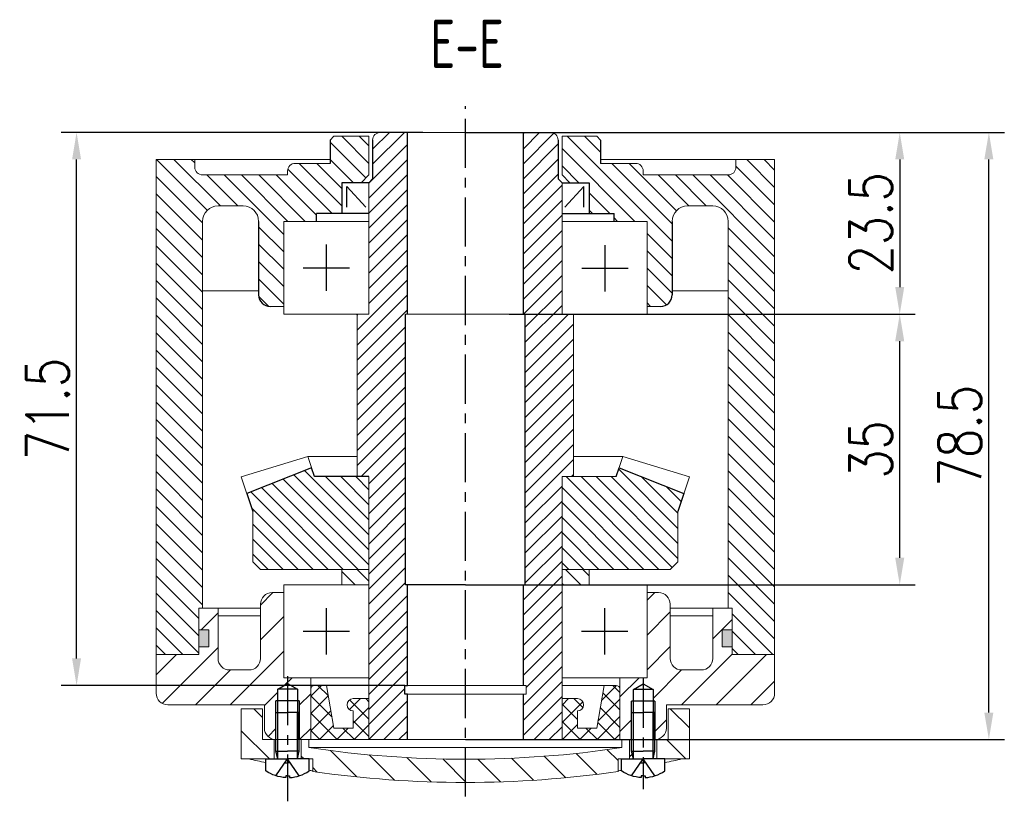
# Model space of a CAD drawing. Header units: inches. Extents: x -753 to 5070, y -3075 to 1581.
# Tile 47 of 178: x 2173 to 2301, y 198 to 299. Entities that reach past the tile are written whole.
import ezdxf

# ---------------------------------------------------------------- set-up
doc = ezdxf.new("R2010")
doc.units = ezdxf.units.IN
doc.header["$LTSCALE"] = 10
doc.header["$MEASUREMENT"] = 0
doc.linetypes.add('CENTER', pattern=[10.16, 6.35, -1.27, 1.27, -1.27])
doc.linetypes.add('HIDDEN', pattern=[1.905, 1.27, -0.635])
for name, color, linetype in [('1轮廓实线层', 7, 'Continuous'), ('2细线层', 4, 'Continuous'), ('3中心线层', 1, 'CENTER'), ('4虚线层', 6, 'HIDDEN'), ('5剖面线层', 2, 'Continuous'), ('6文字层', 3, 'Continuous'), ('7标注层', 4, 'Continuous')]:
    doc.layers.add(name, color=color, linetype=linetype)
doc.styles.add('PC_TEXTSTYLE', font='isocp.shx', dxfattribs={"width": 0.8, "bigfont": 'HZFS.SHX'})
doc.styles.add('TH_GBDIM', font='romans.shx', dxfattribs={"width": 0.8, "bigfont": 'gbcbig.shx'})
doc.dimstyles.new('TH_GBDIM', dxfattribs={"dimtxt": 3.5, "dimasz": 2.5, "dimexe": 2, "dimexo": 0, "dimgap": 1, "dimtad": 1, "dimdec": 4, "dimdsep": 46, "dimtxsty": 'TH_GBDIM', "dimcen": 0.09, "dimclrd": 4, "dimclre": 4, "dimclrt": 3, "dimadec": 0, "dimazin": 0, "dimtfac": 1, "dimtdec": 4, "dimtmove": 0, "dimatfit": 3, "dimfxl": 1, "dimtzin": 0, "dimarcsym": 0})
pattern_1 = [(135, (2032.4861, -56.253), (-1.122532, -1.122532), [])]
pattern_2 = [(315, (-160.4537, 145.2508), (2.245064, 2.245064), [])]

# ---------------------------------------------------------------- blocks, each defined once
blk = doc.blocks.new('A$C2029507C')
at = {"layer": '1轮廓实线层', "extrusion": (1.22465e-16, -7.4988e-33, -1)}
for points in [[(-1.3, 3.4), (-1.3, 8.4), (-2.8, 8.4)], [(-1.53, 2.4), (-1.3, 3.4), (-2.8, 3.4)]]:
    blk.add_lwpolyline(points, dxfattribs=at)
at = {"layer": '1轮廓实线层'}
for points in [[(4.3, 3.4), (4.3, 8.4), (2.8, 8.4)], [(4.08, 2.4), (4.3, 3.4), (2.8, 3.4)], [(5.6, 0.85), (5.6, 2.4), (2.8, 2.4)], [(2.8, 0.24), (3.04, 0.24), (3.04, 0)]]:
    blk.add_lwpolyline(points, dxfattribs=at)
at = {"layer": '1轮廓实线层', "extrusion": (-1.22465e-16, 7.4988e-33, -1)}
for points in [[(0, 0.85), (0, 2.4), (-2.8, 2.4)], [(-2.8, 0.24), (-2.56, 0.24), (-2.56, 0)]]:
    blk.add_lwpolyline(points, dxfattribs=at)
blk.add_arc((-2.8, 4.99), 5, 272.7513, 304.0558, dxfattribs=at)
at = {"layer": '1轮廓实线层'}
blk.add_arc((2.8, 4.99), 5, 272.7513, 304.0558, dxfattribs=at)
at = {"layer": '2细线层', "extrusion": (1.22465e-16, -7.4988e-33, -1)}
blk.add_lwpolyline([(-1.53, 2.4), (-1.53, 8.4)], dxfattribs=at)
at = {"layer": '2细线层'}
blk.add_lwpolyline([(4.08, 2.4), (4.08, 8.4)], dxfattribs=at)
at = {"layer": '4虚线层', "extrusion": (-1.22465e-16, 7.4988e-33, -1)}
for p, q in [((1.3, 0.22), (2.8, 2.4)), ((2.47, 1.92), (2.8, 1.92))]:
    blk.add_line(p, q, dxfattribs=at)
at = {"layer": '4虚线层'}
for p, q in [((4.3, 0.22), (2.8, 2.4)), ((3.13, 1.92), (2.8, 1.92))]:
    blk.add_line(p, q, dxfattribs=at)
at = {"layer": '1轮廓实线层', "color": 7, "style": 'PC_TEXTSTYLE'}
blk.add_text('TH_SUPERPART', height=1e-29, rotation=90, dxfattribs=at).set_placement((2.8, 2.4))
blk = doc.blocks.new('A$C57CB2520')
at = {"linetype": 'Continuous', "lineweight": 0}
h = blk.add_hatch(dxfattribs=at)
h.set_pattern_fill('ANSI31', color=4, angle=-90, style=0)
h.set_pattern_definition(pattern_2)
h.paths.add_polyline_path([(2.75, 11.97), (0, 11.97), (0, 5.47), (4.25, 5.47), (4.25, 7.97), (2.75, 7.97)], flags=0)
h = blk.add_hatch(dxfattribs=at)
h.set_pattern_fill('ANSI31', color=4, angle=-90, style=0)
h.set_pattern_definition(pattern_2)
h.paths.add_polyline_path([(58, 11.97), (55.25, 11.97), (55.25, 7.97), (53.75, 7.97), (53.75, 5.47), (58, 5.47)], flags=0)
h = blk.add_hatch(dxfattribs=at)
h.set_pattern_fill('ANSI31', color=4, angle=-90, style=0)
h.set_pattern_definition(pattern_2)
edge = h.paths.add_edge_path(flags=0)
edge.add_line((50.25, 5.47), (50.25, 7.97))
edge.add_line((50.25, 7.97), (49.25, 7.97))
edge.add_line((49.25, 7.97), (49.25, 6.94))
edge.add_arc((29, 142.44), 137, -98.5, -81.5, ccw=False)
edge.add_line((8.75, 6.94), (8.75, 7.97))
edge.add_line((8.75, 7.97), (7.75, 7.97))
edge.add_line((7.75, 7.97), (7.75, 5.47))
edge.add_line((7.75, 5.47), (9.25, 5.47))
edge.add_line((9.25, 5.47), (9.25, 3.84))
edge.add_arc((29, 142.44), 140, 261.8902, 278.1098)
edge.add_line((48.75, 3.84), (48.75, 5.47))
edge.add_line((48.75, 5.47), (50.25, 5.47))
at = {"color": 7, "linetype": 'Continuous', "lineweight": 15}
for p, q in [((0, 5.47), (0, 11.97)), ((0, 11.97), (2.75, 11.97)), ((2.75, 11.97), (2.75, 7.97)), ((55.25, 7.97), (55.25, 11.97)), ((55.25, 11.97), (58, 11.97)), ((58, 11.97), (58, 5.47)), ((2.75, 7.97), (4.25, 7.97)), ((4.25, 7.97), (4.25, 5.47)), ((7.75, 5.47), (7.75, 7.97)), ((7.75, 7.97), (8.75, 7.97)), ((8.75, 7.97), (8.75, 6.94)), ((49.25, 7.97), (8.75, 7.97)), ((49.25, 6.94), (49.25, 7.97)), ((49.25, 7.97), (50.25, 7.97)), ((50.25, 7.97), (50.25, 5.47)), ((53.75, 5.47), (53.75, 7.97)), ((53.75, 7.97), (55.25, 7.97)), ((49.25, 6.94), (8.75, 6.94)), ((4.25, 5.47), (0, 5.47)), ((4.25, 5.47), (7.75, 5.47)), ((9.25, 5.47), (7.75, 5.47)), ((9.25, 5.47), (9.25, 3.84)), ((48.75, 3.84), (48.75, 5.47)), ((50.25, 5.47), (48.75, 5.47)), ((50.25, 5.47), (53.75, 5.47)), ((58, 5.47), (53.75, 5.47))]:
    blk.add_line(p, q, dxfattribs=at)
for centre, radius, start, end in [((29, 142.44), 137, 261.5, 278.5), ((29.05, 133.49), 131.06, 257.6353, 258.6236), ((28.95, 133.49), 131.06, 281.3764, 282.3647), ((29.05, 133.49), 131.06, 261.1107, 261.3098), ((29, 142.44), 140, 261.8902, 278.1098), ((28.95, 133.49), 131.06, 278.6902, 278.8893)]:
    blk.add_arc(centre, radius, start, end, dxfattribs=at)
at = {"layer": '1轮廓实线层'}
for p, q in [((4.73, 14.5), (6, 15.24)), ((7.28, 14.5), (4.73, 14.5)), ((4.73, 8.02), (4.73, 14.5)), ((6, 15.24), (7.28, 14.5)), ((7.28, 14.5), (7.28, 8)), ((50.73, 14.44), (52, 15.18)), ((53.28, 14.44), (50.73, 14.44)), ((50.73, 7.96), (50.73, 14.44)), ((52, 15.18), (53.28, 14.44)), ((53.28, 14.44), (53.28, 7.94)), ((7.5, 13), (4.5, 13)), ((53.5, 12.94), (50.5, 12.94))]:
    blk.add_line(p, q, dxfattribs=at)
at = {"layer": '2细线层'}
for p, q in [((4.5, 8.06), (4.5, 13)), ((7.5, 13), (7.5, 8)), ((50.5, 8.01), (50.5, 12.94)), ((53.5, 12.94), (53.5, 7.94))]:
    blk.add_line(p, q, dxfattribs=at)
at = {"layer": '3中心线层', "ltscale": 0.1}
for p, q in [((6, 16.19), (6, 0)), ((52, 15.86), (52, 1.58))]:
    blk.add_line(p, q, dxfattribs=at)
at = {"layer": '1轮廓实线层', "color": 7}
for p in [(3.2, 3.07), (49.2, 3.07)]:
    blk.add_blockref('A$C2029507C', p, dxfattribs=at)
blk = doc.blocks.new('*D196')
at = {"layer": '7标注层', "color": 4, "lineweight": -2, "transparency": 16777216}
for p, q in [((2238.45, 284.89), (2289.14, 284.89)), ((2287.14, 281.39), (2287.14, 264.89)), ((2236.6, 261.39), (2289.14, 261.39))]:
    blk.add_line(p, q, dxfattribs=at)
at = {"layer": '7标注层', "color": 4, "transparency": 16777216}
for points in [[(2286.56, 281.39), (2287.72, 281.39), (2287.14, 284.89)], [(2286.56, 264.89), (2287.72, 264.89), (2287.14, 261.39)]]:
    blk.add_solid(points, dxfattribs=at)
at = {"layer": 'Defpoints', "color": 0, "transparency": 16777216}
for p in [(2238.45, 284.89), (2236.6, 261.39), (2287.14, 261.39)]:
    blk.add_point(p, dxfattribs=at)
at = {"layer": '7标注层', "color": 3, "transparency": 16777216, "insert": (2283.39, 273.14), "char_height": 5.5, "attachment_point": 5, "rotation": 90, "style": 'TH_GBDIM'}
blk.add_mtext('23.5', dxfattribs=at)
blk = doc.blocks.new('*D197')
at = {"layer": '7标注层', "color": 4, "lineweight": -2, "transparency": 16777216}
for p, q in [((2238.45, 261.39), (2289.14, 261.39)), ((2287.14, 229.89), (2287.14, 257.89)), ((2234.82, 226.39), (2289.14, 226.39))]:
    blk.add_line(p, q, dxfattribs=at)
at = {"layer": '7标注层', "color": 4, "transparency": 16777216}
for points in [[(2286.55, 257.89), (2287.72, 257.89), (2287.14, 261.39)], [(2286.55, 229.89), (2287.72, 229.89), (2287.14, 226.39)]]:
    blk.add_solid(points, dxfattribs=at)
at = {"layer": 'Defpoints', "color": 0, "transparency": 16777216}
for p in [(2238.45, 261.39), (2287.14, 261.39), (2234.82, 226.39)]:
    blk.add_point(p, dxfattribs=at)
at = {"layer": '7标注层', "color": 3, "transparency": 16777216, "insert": (2283.39, 243.89), "char_height": 5.5, "attachment_point": 5, "rotation": 90, "style": 'TH_GBDIM'}
blk.add_mtext('35', dxfattribs=at)
blk = doc.blocks.new('*D198')
at = {"layer": '7标注层', "color": 4, "lineweight": -2, "transparency": 16777216}
for p, q in [((2230.95, 284.89), (2300.67, 284.89)), ((2298.67, 209.89), (2298.67, 281.39)), ((2230.95, 206.39), (2300.67, 206.39))]:
    blk.add_line(p, q, dxfattribs=at)
at = {"layer": '7标注层', "color": 4, "transparency": 16777216}
for points in [[(2298.08, 281.39), (2299.25, 281.39), (2298.67, 284.89)], [(2298.08, 209.89), (2299.25, 209.89), (2298.67, 206.39)]]:
    blk.add_solid(points, dxfattribs=at)
at = {"layer": 'Defpoints', "color": 0, "transparency": 16777216}
for p in [(2230.95, 284.89), (2298.67, 284.89), (2230.95, 206.39)]:
    blk.add_point(p, dxfattribs=at)
at = {"layer": '7标注层', "color": 3, "transparency": 16777216, "insert": (2294.92, 245.64), "char_height": 5.5, "attachment_point": 5, "rotation": 90, "style": 'TH_GBDIM'}
blk.add_mtext('78.5', dxfattribs=at)
blk = doc.blocks.new('*D199')
at = {"layer": '7标注层', "color": 4, "lineweight": -2, "transparency": 16777216}
for p, q in [((2225.45, 284.89), (2178.65, 284.89)), ((2180.65, 216.88), (2180.65, 281.39)), ((2223.1, 213.38), (2178.65, 213.38))]:
    blk.add_line(p, q, dxfattribs=at)
at = {"layer": '7标注层', "color": 4, "transparency": 16777216}
for points in [[(2180.07, 281.39), (2181.23, 281.39), (2180.65, 284.89)], [(2180.07, 216.88), (2181.23, 216.88), (2180.65, 213.38)]]:
    blk.add_solid(points, dxfattribs=at)
at = {"layer": 'Defpoints', "color": 0, "transparency": 16777216}
for p in [(2180.65, 284.89), (2225.45, 284.89), (2223.1, 213.38)]:
    blk.add_point(p, dxfattribs=at)
at = {"layer": '7标注层', "color": 3, "transparency": 16777216, "insert": (2176.9, 249.13), "char_height": 5.5, "attachment_point": 5, "rotation": 90, "style": 'TH_GBDIM'}
blk.add_mtext('71.5', dxfattribs=at)

msp = doc.modelspace()

# ---------------------------------------------------------------- hatches: boundary and pattern name
at = {"layer": '5剖面线层'}
h = msp.add_hatch(dxfattribs=at)
h.set_pattern_fill('ANSI31', color=256, scale=0.5, angle=90, style=0)
h.set_pattern_definition(pattern_1)
h.paths.add_polyline_path([(2190.949, 260.897), (2196.949, 260.897), (2196.949, 223.388), (2196.449, 223.388), (2196.449, 217.388), (2190.949, 217.388)])
edge = h.paths.add_edge_path()
edge.add_line((2190.949, 281.388), (2195.949, 281.388))
edge.add_line((2195.949, 281.388), (2195.949, 280.388))
edge.add_arc((2196.949, 280.388), 1, 540, 630)
edge.add_line((2196.949, 279.388), (2200.894, 279.388))
edge.add_line((2200.894, 279.388), (2200.894, 275.388))
edge.add_line((2200.894, 275.388), (2198.949, 275.388))
edge.add_arc((2198.949, 273.388), 2, 450, 540)
edge.add_line((2196.949, 273.388), (2196.949, 260.897))
edge.add_line((2196.949, 260.897), (2190.949, 260.897))
edge.add_line((2190.949, 260.897), (2190.949, 281.388))
edge = h.paths.add_edge_path()
edge.add_line((2204.199, 269.722), (2207.449, 269.722))
edge.add_line((2207.449, 269.722), (2207.449, 262.388))
edge.add_line((2207.449, 262.388), (2205.699, 262.388))
edge.add_arc((2205.699, 263.888), 1.5, 180, 270, ccw=False)
edge.add_line((2204.199, 263.888), (2204.199, 269.722))
edge = h.paths.add_edge_path()
edge.add_line((2217.449, 278.388), (2218.449, 279.388))
edge.add_line((2218.449, 279.388), (2218.449, 284.388))
edge.add_line((2218.449, 284.388), (2213.949, 284.388))
edge.add_line((2213.949, 284.388), (2213.449, 283.888))
edge.add_line((2213.449, 283.888), (2213.449, 280.888))
edge.add_line((2213.449, 280.888), (2208.949, 280.888))
edge.add_arc((2208.949, 279.888), 1, 90, 135)
edge.add_arc((2197.809, 284.503), 11.141, 335.53158, 339.46842, ccw=False)
edge.add_line((2207.949, 279.888), (2207.949, 279.388))
edge.add_line((2207.949, 279.388), (2200.894, 279.388))
edge.add_line((2200.894, 279.388), (2200.894, 275.388))
edge.add_line((2200.894, 275.388), (2202.199, 275.388))
edge.add_arc((2202.199, 273.388), 2, 0, 90, ccw=False)
edge.add_line((2204.199, 273.388), (2204.199, 269.722))
edge.add_line((2204.199, 269.722), (2207.449, 269.722))
edge.add_line((2207.449, 269.722), (2207.449, 273.388))
edge.add_line((2207.449, 273.388), (2211.699, 273.388))
edge.add_line((2211.699, 273.388), (2211.699, 274.388))
edge.add_line((2211.699, 274.388), (2214.949, 274.388))
edge.add_line((2214.949, 274.388), (2214.949, 278.388))
edge.add_line((2214.949, 278.388), (2217.449, 278.388))
h = msp.add_hatch(dxfattribs=at)
h.set_pattern_fill('ANSI31', color=2, scale=11)
h.set_pattern_definition([(45, (884.118, -0.1074), (-0.9722718, 0.9722718), [])])
h.paths.add_polyline_path([(2223.199, 261.388), (2223.449, 261.388), (2223.449, 284.888), (2219.948, 284.888, 0.4138254), (2218.949, 283.888), (2218.949, 278.888), (2218.449, 278.388), (2218.449, 261.388), (2216.949, 261.388), (2216.949, 240.388), (2218.449, 240.388), (2218.449, 206.388), (2223.449, 206.388), (2223.449, 212.276), (2223.099, 212.276), (2223.099, 213.376), (2223.449, 213.376), (2223.449, 226.388), (2223.199, 226.388)])
h.paths.add_polyline_path([(2244.949, 261.388), (2243.449, 261.388), (2243.449, 278.388), (2242.949, 278.888), (2242.949, 283.888, 0.4146018), (2241.948, 284.888), (2238.449, 284.888), (2238.449, 261.388), (2238.699, 261.388), (2238.699, 226.388), (2238.449, 226.388), (2238.449, 213.376), (2238.799, 213.376), (2238.799, 212.276), (2238.449, 212.276), (2238.449, 206.388), (2243.449, 206.388), (2243.449, 240.388), (2244.949, 240.388)])
h = msp.add_hatch(dxfattribs=at)
h.set_pattern_fill('ANSI31', color=256, scale=0.5, angle=90, style=0)
h.set_pattern_definition(pattern_1)
h.paths.add_polyline_path([(2270.949, 260.897), (2264.949, 260.897), (2264.949, 223.388), (2265.449, 223.388), (2265.449, 217.388), (2270.949, 217.388)])
edge = h.paths.add_edge_path()
edge.add_line((2270.949, 281.388), (2265.949, 281.388))
edge.add_line((2265.949, 281.388), (2265.949, 280.388))
edge.add_arc((2264.949, 280.388), 1, -90, 0, ccw=False)
edge.add_line((2264.949, 279.388), (2261.005, 279.388))
edge.add_line((2261.005, 279.388), (2261.005, 275.388))
edge.add_line((2261.005, 275.388), (2262.949, 275.388))
edge.add_arc((2262.949, 273.388), 2, 0, 90, ccw=False)
edge.add_line((2264.949, 273.388), (2264.949, 260.897))
edge.add_line((2264.949, 260.897), (2270.949, 260.897))
edge.add_line((2270.949, 260.897), (2270.949, 281.388))
edge = h.paths.add_edge_path()
edge.add_line((2257.699, 269.722), (2254.449, 269.722))
edge.add_line((2254.449, 269.722), (2254.449, 262.388))
edge.add_line((2254.449, 262.388), (2256.199, 262.388))
edge.add_arc((2256.199, 263.888), 1.5, 270, 360)
edge.add_line((2257.699, 263.888), (2257.699, 269.722))
edge = h.paths.add_edge_path()
edge.add_line((2243.449, 278.388), (2246.949, 278.388))
edge.add_line((2246.949, 278.388), (2246.949, 274.388))
edge.add_line((2246.949, 274.388), (2250.199, 274.388))
edge.add_line((2250.199, 274.388), (2250.199, 273.388))
edge.add_line((2250.199, 273.388), (2254.449, 273.388))
edge.add_line((2254.449, 273.388), (2254.449, 269.722))
edge.add_line((2254.449, 269.722), (2257.699, 269.722))
edge.add_line((2257.699, 269.722), (2257.699, 273.388))
edge.add_arc((2259.699, 273.388), 2, 90, 180, ccw=False)
edge.add_line((2259.699, 275.388), (2261.005, 275.388))
edge.add_line((2261.005, 275.388), (2261.005, 279.388))
edge.add_line((2261.005, 279.388), (2253.949, 279.388))
edge.add_line((2253.949, 279.388), (2253.949, 279.888))
edge.add_arc((2264.09, 284.503), 11.141, 200.53158, 204.46842, ccw=False)
edge.add_arc((2252.949, 279.888), 1, 45, 90)
edge.add_line((2252.949, 280.888), (2248.449, 280.888))
edge.add_line((2248.449, 280.888), (2248.449, 283.888))
edge.add_line((2248.449, 283.888), (2247.949, 284.388))
edge.add_line((2247.949, 284.388), (2243.449, 284.388))
edge.add_line((2243.449, 284.388), (2243.449, 278.388))
h = msp.add_hatch(dxfattribs=at)
h.set_pattern_fill('ANSI31', color=256, scale=11, angle=90, style=0)
h.set_pattern_definition([(135, (884.118, -0.1074), (-0.9722718, -0.9722718), [])])
h.paths.add_polyline_path([(2218.449, 240.388), (2211.436, 240.388), (2211.057, 241.525), (2202.675, 238.212), (2203.449, 235.888), (2203.449, 229.388), (2204.449, 228.388), (2218.449, 228.388)])
h.paths.add_polyline_path([(2243.449, 228.388), (2257.449, 228.388), (2258.449, 229.388), (2258.449, 235.888), (2259.224, 238.212), (2250.842, 241.525), (2250.463, 240.388), (2243.449, 240.388)])
h = msp.add_hatch(dxfattribs=at)
h.set_pattern_fill('ANSI31', color=256, scale=0.5, angle=90, style=0)
h.set_pattern_definition([(135, (2032.4861, -78.8214), (-1.122532, -1.122532), [])])
h.paths.add_polyline_path([(2214.949, 228.388), (2214.949, 226.388), (2218.449, 226.388), (2218.449, 228.388)])
h.paths.add_polyline_path([(2246.949, 226.388), (2246.949, 228.388), (2243.449, 228.388), (2243.449, 226.388)])
h = msp.add_hatch(dxfattribs=at)
h.set_pattern_fill('ANSI31', color=4, style=0)
h.set_pattern_definition([(45, (2032.486, -69.4113), (-2.245064, 2.245064), [])])
edge = h.paths.add_edge_path()
edge.add_line((2206.674, 212.913), (2207.949, 213.649))
edge.add_line((2207.949, 213.649), (2207.949, 214.388))
edge.add_line((2207.949, 214.388), (2207.449, 214.388))
edge.add_line((2207.449, 214.388), (2207.449, 225.388))
edge.add_line((2207.449, 225.388), (2205.949, 225.388))
edge.add_arc((2205.949, 223.888), 1.5, 90, 180)
edge.add_line((2204.449, 223.888), (2204.449, 216.888))
edge.add_arc((2202.949, 216.888), 1.5, 270, 360, ccw=False)
edge.add_line((2202.949, 215.388), (2200.449, 215.388))
edge.add_arc((2200.449, 216.888), 1.5, 180, 270, ccw=False)
edge.add_line((2198.949, 216.888), (2198.949, 223.388))
edge.add_line((2198.949, 223.388), (2196.449, 223.388))
edge.add_line((2196.449, 223.388), (2196.449, 220.588))
edge.add_line((2196.449, 220.588), (2197.749, 220.588))
edge.add_line((2197.749, 220.588), (2197.749, 218.388))
edge.add_line((2197.749, 218.388), (2196.449, 218.388))
edge.add_line((2196.449, 218.388), (2196.449, 217.388))
edge.add_line((2196.449, 217.388), (2190.949, 217.388))
edge.add_line((2190.949, 217.388), (2190.949, 212.388))
edge.add_arc((2192.449, 212.388), 1.5, 180, 270)
edge.add_line((2192.449, 210.888), (2204.949, 210.888))
edge.add_line((2204.949, 210.888), (2204.949, 207.888))
edge.add_arc((2206.449, 207.888), 1.5, 180, 270)
edge.add_line((2206.449, 206.388), (2206.449, 209.888))
edge.add_line((2206.449, 209.888), (2206.449, 211.413))
edge.add_line((2206.449, 211.413), (2206.674, 211.413))
edge.add_line((2206.674, 211.413), (2206.674, 212.913))
h.paths.add_polyline_path([(2210.949, 214.388), (2207.949, 214.388), (2207.949, 213.649), (2209.224, 212.913), (2209.224, 211.413), (2209.449, 211.413), (2209.449, 206.413), (2209.449, 206.388), (2210.949, 206.388)])
edge = h.paths.add_edge_path()
edge.add_line((2270.949, 217.388), (2265.449, 217.388))
edge.add_line((2265.449, 217.388), (2265.449, 218.388))
edge.add_line((2265.449, 218.388), (2264.149, 218.388))
edge.add_line((2264.149, 218.388), (2264.149, 220.588))
edge.add_line((2264.149, 220.588), (2265.449, 220.588))
edge.add_line((2265.449, 220.588), (2265.449, 223.388))
edge.add_line((2265.449, 223.388), (2262.949, 223.388))
edge.add_line((2262.949, 223.388), (2262.949, 216.888))
edge.add_arc((2261.449, 216.888), 1.5, 270, 360, ccw=False)
edge.add_line((2261.449, 215.388), (2258.949, 215.388))
edge.add_arc((2258.949, 216.888), 1.5, 180, 270, ccw=False)
edge.add_line((2257.449, 216.888), (2257.449, 223.888))
edge.add_arc((2255.949, 223.888), 1.5, 0, 90)
edge.add_line((2255.949, 225.388), (2254.449, 225.388))
edge.add_line((2254.449, 225.388), (2254.449, 214.388))
edge.add_line((2254.449, 214.388), (2250.949, 214.388))
edge.add_line((2250.949, 214.388), (2250.949, 212.889))
edge.add_arc((2250.449, 212.888), 0.5, -0.10835, 0.10835, ccw=False)
edge.add_line((2250.949, 212.887), (2250.949, 206.888))
edge.add_line((2250.949, 206.888), (2250.949, 206.388))
edge.add_line((2250.949, 206.388), (2251.199, 206.388))
edge.add_line((2251.199, 206.388), (2252.199, 206.388))
edge.add_line((2252.199, 206.388), (2252.199, 203.888))
edge.add_line((2252.199, 203.888), (2252.674, 203.888))
edge.add_line((2252.674, 203.888), (2252.449, 204.888))
edge.add_line((2252.449, 204.888), (2252.449, 209.888))
edge.add_line((2252.449, 209.888), (2252.449, 211.357))
edge.add_line((2252.449, 211.357), (2252.674, 211.357))
edge.add_line((2252.674, 211.357), (2252.674, 212.857))
edge.add_line((2252.674, 212.857), (2253.949, 213.593))
edge.add_line((2253.949, 213.593), (2255.224, 212.857))
edge.add_line((2255.224, 212.857), (2255.224, 211.357))
edge.add_line((2255.224, 211.357), (2255.449, 211.357))
edge.add_line((2255.449, 211.357), (2255.449, 206.388))
edge.add_arc((2255.449, 207.888), 1.5, 270, 360)
edge.add_line((2256.949, 207.888), (2256.949, 210.888))
edge.add_line((2256.949, 210.888), (2269.449, 210.888))
edge.add_arc((2269.449, 212.388), 1.5, 270, 360)
edge.add_line((2270.949, 212.388), (2270.949, 217.388))
h = msp.add_hatch(color=256, dxfattribs=at)
h.paths.add_polyline_path([(2197.749, 220.588), (2196.449, 220.588), (2196.449, 218.388), (2197.749, 218.388)])
h.paths.add_polyline_path([(2264.149, 218.388), (2265.449, 218.388), (2265.449, 220.588), (2264.149, 220.588)])
h = msp.add_hatch(dxfattribs=at)
h.set_pattern_fill('ANSI37', color=256, scale=0.5, style=0)
h.set_pattern_definition([(45, (2032.4861, -56.253), (-1.122532, 1.122532), []), (135, (2032.4861, -56.253), (-1.122532, -1.122532), [])])
h.paths.add_polyline_path([(2212.98, 213.388), (2211.449, 213.388, 0.414009), (2210.949, 212.888), (2210.949, 206.388), (2218.449, 206.388), (2218.449, 211.688), (2216.449, 211.688, 1), (2216.449, 210.088), (2216.449, 207.888), (2213.949, 207.888)])
h.paths.add_polyline_path([(2247.949, 207.888), (2245.449, 207.888), (2245.449, 210.088, 1.0000005), (2245.449, 211.688), (2245.449, 211.688), (2243.449, 211.688), (2243.449, 206.388), (2250.949, 206.388), (2250.949, 212.889, 0.4134553), (2250.45, 213.388), (2248.919, 213.388)])

# ---------------------------------------------------------------- linework, layer by layer
for p, q in [((2213.949, 284.388), (2213.449, 283.888)), ((2247.949, 284.388), (2248.449, 283.888)), ((2213.449, 283.888), (2213.449, 280.888)), ((2248.449, 283.888), (2248.449, 280.888)), ((2211.058, 241.525), (2202.675, 238.212)), ((2250.841, 241.525), (2259.224, 238.212))]:
    msp.add_line(p, q)
at = {"color": 7, "linetype": 'Continuous', "lineweight": 15}
for p, q in [((2218.449, 284.388), (2213.949, 284.388)), ((2218.449, 279.388), (2218.449, 284.388)), ((2230.949, 284.888), (2219.948, 284.888)), ((2230.949, 284.888), (2241.951, 284.888)), ((2243.449, 279.388), (2243.449, 284.388)), ((2243.449, 284.388), (2247.949, 284.388)), ((2190.949, 281.388), (2190.949, 217.388)), ((2213.449, 281.388), (2190.949, 281.388)), ((2195.949, 281.388), (2195.949, 280.388)), ((2213.449, 280.888), (2208.949, 280.888)), ((2248.449, 281.388), (2270.949, 281.388)), ((2248.449, 280.888), (2252.949, 280.888)), ((2265.949, 281.388), (2265.949, 280.388)), ((2270.949, 281.388), (2270.949, 217.388)), ((2207.949, 279.388), (2196.949, 279.388)), ((2207.949, 279.388), (2207.949, 279.888)), ((2253.949, 279.388), (2253.949, 279.888)), ((2253.949, 279.388), (2264.949, 279.388)), ((2218.449, 261.388), (2218.449, 278.388)), ((2243.449, 261.388), (2243.449, 278.388)), ((2198.949, 275.388), (2202.199, 275.388)), ((2262.949, 275.388), (2259.699, 275.388)), ((2196.949, 273.388), (2196.949, 223.388)), ((2207.449, 261.388), (2207.449, 273.388)), ((2207.449, 273.388), (2218.449, 273.388)), ((2254.449, 273.388), (2243.449, 273.388)), ((2254.449, 261.388), (2254.449, 273.388)), ((2264.949, 273.388), (2264.949, 223.388)), ((2196.949, 264.388), (2204.199, 264.388)), ((2264.949, 264.388), (2257.699, 264.388)), ((2207.449, 262.388), (2205.699, 262.388)), ((2218.449, 261.388), (2207.449, 261.388)), ((2216.949, 240.388), (2216.949, 261.388)), ((2230.949, 261.388), (2223.199, 261.388)), ((2230.949, 261.388), (2238.699, 261.388)), ((2243.449, 261.388), (2254.449, 261.388)), ((2244.949, 240.388), (2244.949, 261.388)), ((2254.449, 262.388), (2256.199, 262.388)), ((2210.574, 242.974), (2201.958, 240.361)), ((2210.574, 242.974), (2216.949, 242.974)), ((2210.574, 242.974), (2211.436, 240.388)), ((2251.324, 242.974), (2244.949, 242.974)), ((2251.324, 242.974), (2250.463, 240.388)), ((2251.324, 242.974), (2259.94, 240.361)), ((2201.958, 240.361), (2203.449, 235.888)), ((2218.449, 240.388), (2218.449, 228.388)), ((2218.449, 206.388), (2218.449, 240.388)), ((2243.449, 240.388), (2243.449, 228.388)), ((2250.463, 240.388), (2243.449, 240.388)), ((2243.449, 206.388), (2243.449, 240.388)), ((2259.94, 240.361), (2258.449, 235.888)), ((2203.449, 235.888), (2203.449, 229.388)), ((2258.449, 235.888), (2258.449, 229.388)), ((2203.449, 229.388), (2204.449, 228.388)), ((2258.449, 229.388), (2257.449, 228.388)), ((2204.449, 228.388), (2218.449, 228.388)), ((2214.949, 226.388), (2214.949, 228.388)), ((2218.449, 226.388), (2218.449, 228.388)), ((2243.449, 226.388), (2243.449, 228.388)), ((2257.449, 228.388), (2243.449, 228.388)), ((2246.949, 226.388), (2246.949, 228.388)), ((2207.449, 226.388), (2218.449, 226.388)), ((2207.449, 214.388), (2207.449, 226.388)), ((2218.449, 225.788), (2218.449, 214.988)), ((2254.449, 226.388), (2243.449, 226.388)), ((2243.449, 225.788), (2243.449, 214.988)), ((2254.449, 214.388), (2254.449, 226.388)), ((2207.449, 225.388), (2205.949, 225.388)), ((2254.449, 225.388), (2255.949, 225.388)), ((2198.949, 223.388), (2196.449, 223.388)), ((2196.449, 217.388), (2196.449, 223.388)), ((2196.449, 223.388), (2196.949, 223.388)), ((2198.949, 223.388), (2198.949, 216.888)), ((2198.949, 223.388), (2204.449, 223.388)), ((2204.449, 216.888), (2204.449, 223.888)), ((2257.449, 216.888), (2257.449, 223.888)), ((2262.949, 223.388), (2257.449, 223.388)), ((2262.949, 223.388), (2262.949, 216.888)), ((2262.949, 223.388), (2265.449, 223.388)), ((2265.449, 223.388), (2264.949, 223.388)), ((2265.449, 217.388), (2265.449, 223.388)), ((2204.449, 222.388), (2198.949, 222.388)), ((2257.449, 222.388), (2262.949, 222.388)), ((2197.749, 220.588), (2196.449, 220.588)), ((2197.749, 218.388), (2197.749, 220.588)), ((2264.149, 220.588), (2265.449, 220.588)), ((2264.149, 218.388), (2264.149, 220.588)), ((2196.449, 218.388), (2197.749, 218.388)), ((2265.449, 218.388), (2264.149, 218.388)), ((2190.949, 212.388), (2190.949, 217.388)), ((2196.449, 217.388), (2190.949, 217.388)), ((2196.449, 217.388), (2190.949, 217.388)), ((2265.449, 217.388), (2270.949, 217.388)), ((2265.449, 217.388), (2270.949, 217.388)), ((2270.949, 212.388), (2270.949, 217.388)), ((2202.949, 215.388), (2200.449, 215.388)), ((2258.949, 215.388), (2261.449, 215.388)), ((2207.449, 214.388), (2218.449, 214.388)), ((2210.949, 214.388), (2210.949, 206.388)), ((2254.449, 214.388), (2243.449, 214.388)), ((2250.949, 214.388), (2250.949, 206.388)), ((2210.949, 212.888), (2210.949, 206.888)), ((2212.98, 213.388), (2211.449, 213.388)), ((2213.949, 207.888), (2212.98, 213.388)), ((2212.98, 213.388), (2218.449, 213.388)), ((2223.099, 213.376), (2230.949, 213.376)), ((2223.099, 212.276), (2223.099, 213.376)), ((2238.799, 213.376), (2230.949, 213.376)), ((2238.799, 212.276), (2238.799, 213.376)), ((2248.919, 213.388), (2243.449, 213.388)), ((2247.949, 207.888), (2248.919, 213.388)), ((2248.919, 213.388), (2250.449, 213.388)), ((2250.949, 212.888), (2250.949, 206.888)), ((2218.449, 211.688), (2216.449, 211.688)), ((2223.099, 212.276), (2230.949, 212.276)), ((2238.799, 212.276), (2230.949, 212.276)), ((2243.449, 211.688), (2245.449, 211.688)), ((2204.949, 210.888), (2192.449, 210.888)), ((2204.949, 207.888), (2204.949, 210.888)), ((2256.949, 210.888), (2269.449, 210.888)), ((2256.949, 207.888), (2256.949, 210.888)), ((2216.449, 210.088), (2216.449, 207.888)), ((2245.449, 210.088), (2245.449, 207.888)), ((2216.449, 207.888), (2213.949, 207.888)), ((2245.449, 207.888), (2247.949, 207.888)), ((2206.449, 206.388), (2230.949, 206.388)), ((2255.449, 206.388), (2230.949, 206.388))]:
    msp.add_line(p, q, dxfattribs=at)
at = {"color": 7}
for p, q in [((2211.058, 241.525), (2202.675, 238.212)), ((2211.436, 240.388), (2211.058, 241.525)), ((2250.463, 240.388), (2250.841, 241.525)), ((2250.841, 241.525), (2259.224, 238.212)), ((2218.449, 240.388), (2211.436, 240.388)), ((2202.675, 238.212), (2203.449, 235.888)), ((2259.224, 238.212), (2258.449, 235.888))]:
    msp.add_line(p, q, dxfattribs=at)
at = {"color": 7, "linetype": 'Continuous', "lineweight": 15}
for centre, radius, start, end in [((2219.949, 283.888), 1, 90, 180), ((2241.949, 283.888), 1, 0, 90), ((2196.949, 280.388), 1, 180, 270), ((2208.949, 279.888), 1, 90, 180), ((2252.949, 279.888), 1, 0, 90), ((2264.949, 280.388), 1, 270, 0), ((2198.949, 273.388), 2, 90, 180), ((2202.199, 273.388), 2, 0, 90), ((2259.699, 273.388), 2, 90, 180), ((2262.949, 273.388), 2, 0, 90), ((2205.949, 223.888), 1.5, 90, 180), ((2255.949, 223.888), 1.5, 0, 90), ((2200.449, 216.888), 1.5, 180, 270), ((2202.949, 216.888), 1.5, 270, 0), ((2258.949, 216.888), 1.5, 180, 270), ((2261.449, 216.888), 1.5, 270, 0), ((2211.449, 212.888), 0.5, 90, 180), ((2250.449, 212.888), 0.5, 0, 90), ((2192.449, 212.388), 1.5, 180, 270), ((2216.449, 210.888), 0.8, 90, 270), ((2245.449, 210.888), 0.8, 270, 90), ((2269.449, 212.388), 1.5, 270, 0), ((2206.449, 207.888), 1.5, 180, 270), ((2255.449, 207.888), 1.5, 270, 0)]:
    msp.add_arc(centre, radius, start, end, dxfattribs=at)
at = {"layer": '1轮廓实线层', "ltscale": 2}
for p, q in [((2223.449, 261.388), (2223.449, 284.888)), ((2238.449, 261.388), (2238.449, 284.888)), ((2223.199, 226.388), (2223.199, 261.388)), ((2238.699, 226.388), (2238.699, 261.388)), ((2230.949, 226.388), (2223.199, 226.388)), ((2223.449, 213.376), (2223.449, 226.388)), ((2230.949, 226.388), (2238.699, 226.388)), ((2238.449, 213.376), (2238.449, 226.388)), ((2223.449, 206.388), (2223.449, 212.276)), ((2238.449, 206.388), (2238.449, 212.276))]:
    msp.add_line(p, q, dxfattribs=at)
at = {"layer": '1轮廓实线层'}
for p, q in [((2218.949, 283.888), (2218.949, 278.888)), ((2242.949, 283.888), (2242.949, 278.888)), ((2217.449, 278.388), (2218.449, 279.388)), ((2244.449, 278.388), (2243.449, 279.388)), ((2214.949, 278.388), (2214.949, 274.388)), ((2218.449, 278.388), (2214.949, 278.388)), ((2218.449, 278.388), (2218.949, 278.888)), ((2243.449, 278.388), (2242.949, 278.888)), ((2243.449, 278.388), (2246.949, 278.388)), ((2246.949, 278.388), (2246.949, 274.388)), ((2211.699, 273.388), (2211.699, 274.388)), ((2218.449, 274.388), (2211.699, 274.388)), ((2243.449, 274.388), (2250.199, 274.388)), ((2250.199, 273.388), (2250.199, 274.388)), ((2212.949, 270.388), (2212.949, 264.388)), ((2249.003, 270.33), (2249.003, 264.33)), ((2209.949, 267.388), (2215.949, 267.388)), ((2246.003, 267.33), (2252.003, 267.33)), ((2212.949, 223.388), (2212.949, 217.388)), ((2248.949, 223.388), (2248.949, 217.388)), ((2209.949, 220.388), (2215.949, 220.388)), ((2245.949, 220.388), (2251.949, 220.388)), ((2223.099, 212.276), (2223.099, 213.376)), ((2223.099, 213.376), (2223.449, 213.376)), ((2223.449, 212.276), (2223.099, 212.276))]:
    msp.add_line(p, q, dxfattribs=at)
at = {"layer": '1轮廓实线层', "color": 7}
for p, q in [((2215.634, 275.221), (2215.634, 277.904)), ((2215.634, 277.904), (2218.077, 275.221)), ((2246.265, 277.904), (2243.822, 275.221)), ((2246.265, 275.221), (2246.265, 277.904)), ((2204.199, 273.388), (2204.199, 263.888)), ((2257.699, 273.388), (2257.699, 263.888))]:
    msp.add_line(p, q, dxfattribs=at)
for centre, start, end in [((2205.699, 263.888), 180, 270), ((2256.199, 263.888), 270, 0)]:
    msp.add_arc(centre, 1.5, start, end, dxfattribs=at)
at = {"layer": '3中心线层', "ltscale": 0.1}
msp.add_line((2230.949, 199.018), (2230.949, 288.273), dxfattribs=at)

# ---------------------------------------------------------------- block references
at = {"layer": '3中心线层', "ltscale": 0.2}
msp.add_blockref('A$C57CB2520', (2201.949, 198.413), dxfattribs=at)

# ---------------------------------------------------------------- texts
at = {"layer": '6文字层', "color": 7, "insert": (2226.415, 299.456), "char_height": 6.25, "width": 37.44259, "attachment_point": 1, "style": 'PC_TEXTSTYLE'}
msp.add_mtext('{\\C3;E-E}', dxfattribs=at)

# ---------------------------------------------------------------- dimensions: what is measured, and where the dimension line sits
at = {"layer": '7标注层'}
dim = msp.add_linear_dim(base=(2180.651, 284.888), p1=(2223.099, 213.376), p2=(2225.449, 284.888), angle=90, dimstyle='TH_GBDIM', override={"dimtxt": 5.5, "dimasz": 3.5, "dimgap": 1, "dimtad": 1, "dimjust": 0, "dimdec": 1, "dimlfac": 1, "dimse1": 0, "dimse2": 0, "dimsd1": 0, "dimsd2": 0, "dimadec": 1}, dxfattribs=at)
dim.commit()
dim.dimension.update_dxf_attribs({"geometry": '*D199', "text_midpoint": (2180.651, 249.132), "dimtype": 160})
for base, p1, p2, picture, middle in [((2298.666, 284.888), (2230.949, 206.388), (2230.949, 284.888), '*D198', (2294.916, 245.638)), ((2287.139, 261.388), (2238.449, 284.888), (2236.604, 261.388), '*D196', (2283.389, 273.138)), ((2287.138, 261.388), (2234.824, 226.388), (2238.449, 261.388), '*D197', (2283.388, 243.888))]:
    dim = msp.add_linear_dim(base=base, p1=p1, p2=p2, angle=90, dimstyle='TH_GBDIM', override={"dimtxt": 5.5, "dimasz": 3.5, "dimdec": 1, "dimadec": 1}, dxfattribs=at)
    dim.commit()
    dim.dimension.update_dxf_attribs({"geometry": picture, "text_midpoint": middle})

doc.saveas('drawing.dxf')
